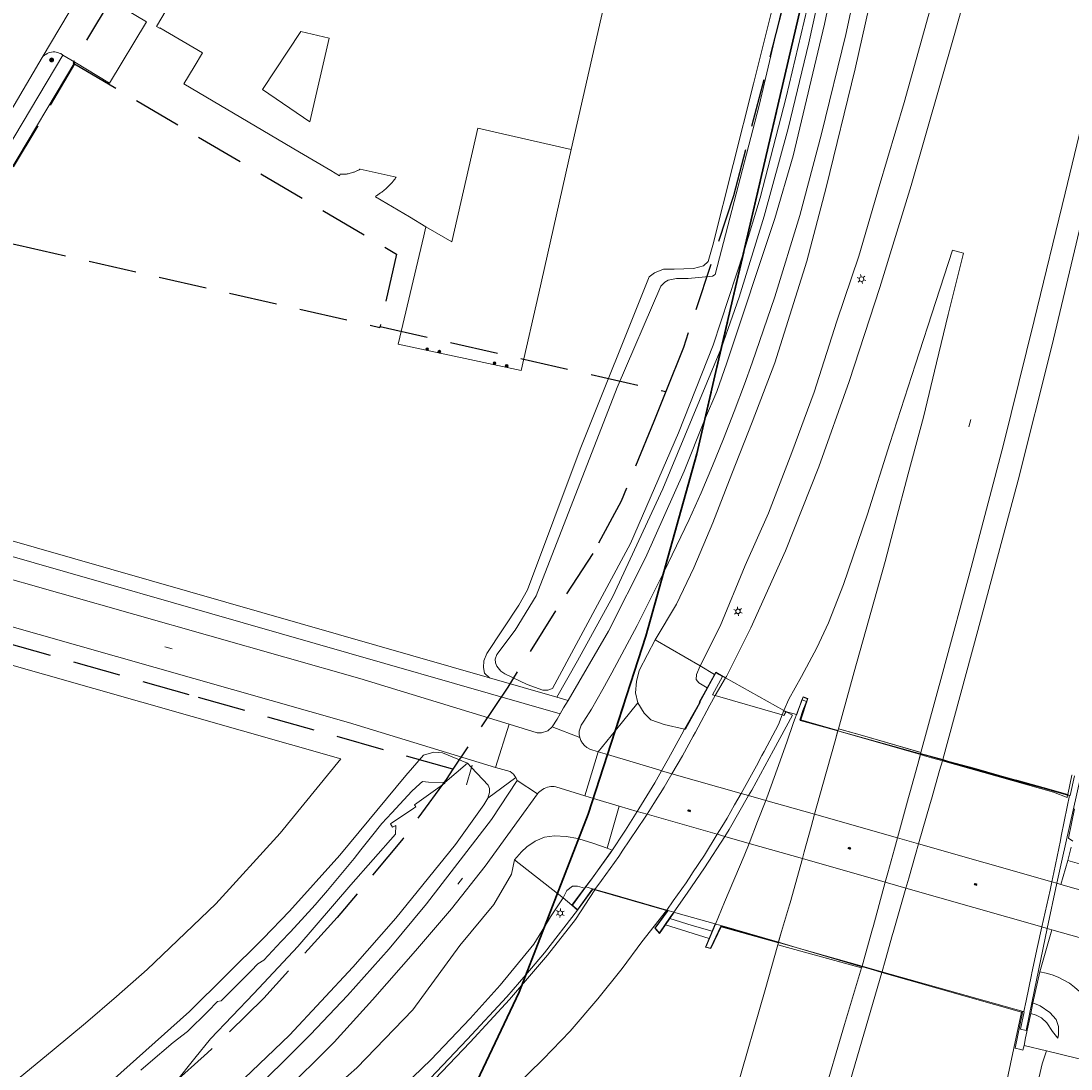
# Model space of a CAD drawing. Header units: metres. Extents: x 89872 to 94585, y 463299 to 469000.
# Tile 76 of 256: x 91038 to 91176, y 464907 to 465045. Entities that reach past the tile are written whole.
import ezdxf
from ezdxf.enums import TextEntityAlignment as Align

# ---------------------------------------------------------------- set-up
doc = ezdxf.new("R2010")
doc.units = ezdxf.units.M
doc.linetypes.add('HIDDEN', pattern=[9.525, 6.35, -3.175])
doc.layers.get('0').update_dxf_attribs({"linetype": 'CONTINUOUS'})
for name, color, linetype, lineweight in [('B-WE-GR-BEPLANTING_CULTUUR-G', 251, 'CONTINUOUS', 13), ('B-WE-GR-BOOM-S', 251, 'CONTINUOUS', 13), ('B-WE-IE-TERREINAFSCHEIDING-G', 251, 'CONTINUOUS', 13), ('B-WE-IE-TERREINAFSCHEIDING_KUNSTMATIG_HEKWERK-G', 251, 'CONTINUOUS', 13), ('B-WE-KL-ET_LS_OV_LICHTMAST-S', 251, 'CONTINUOUS', 13), ('B-WE-KW-KUNSTWERK-GV', 251, 'CONTINUOUS', 13), ('B-WE-OG-TOPOGRAFIE_BEBOUWING-GV', 251, 'CONTINUOUS', 13), ('B-WE-OG-TOPOGRAFIE_STRAATNAAM-T18', 251, 'CONTINUOUS', 13), ('B-WE-OG-TOPOGRAFIE_WATER-GV', 251, 'CONTINUOUS', 13), ('B-WE-VH-VERHARDING-GV', 251, 'CONTINUOUS', 13), ('B_OVERBOUWLIJN_LIJN_1', 251, 'CONTINUOUS', 13), ('G04', 7, 'gemeentegr', 35), ('Percelen', 10, 'HIDDEN', 25), ('Q_PILAAR', 251, 'CONTINUOUS', 13), ('Q_PILAAR_0', 251, 'CONTINUOUS', 13), ('S_GBKN_SYMBOOL_GV_GROOT_1', 251, 'CONTINUOUS', 13)]:
    doc.layers.add(name, color=color, linetype=linetype, lineweight=lineweight)
doc.styles.get("Standard").update_dxf_attribs({"font": 'isocp.shx'})
doc.linetypes.add('gemeentegr', pattern='A,1,-2.25,[1,RTW.shx,S=1.25,R=0,X=0,Y=0],-2.25', length=5.5)

# ---------------------------------------------------------------- blocks, each defined once
blk = doc.blocks.new('Q_BOOM')
for radius in [0.27, 0.18, 0.09]:
    blk.add_circle((0, 0), radius)
blk = doc.blocks.new('BOOM-970')
at = {"layer": 'Q_PILAAR'}
for radius in [0.18, 0.09]:
    blk.add_circle((0, 0), radius, dxfattribs=at)
blk = doc.blocks.new('Q_PILAAR')
at = {"layer": 'Q_PILAAR'}
for p, q in [((0.05, 0.31), (0.12, 0.24)), ((0.12, 0.12), (0.05, 0.05)), ((0.31, 0.31), (0.24, 0.24)), ((0.24, 0.12), (0.31, 0.05))]:
    blk.add_line(p, q, dxfattribs=at)
blk.add_blockref('BOOM-970', (0.18, 0.18))
blk = doc.blocks.new('Q_LICHTMAST')
for points in [[(-0.26, 0.15), (-0.52, 0.3)], [(0, 0.3), (0, 0.6)], [(0.26, 0.15), (0.52, 0.3)], [(-0.26, -0.15), (-0.52, -0.3)], [(0, -0.3), (0, -0.6)], [(0.26, -0.15), (0.52, -0.3)]]:
    blk.add_lwpolyline(points)
blk.add_circle((0, 0), 0.3)
blk = doc.blocks.new('S_GBKN_SYMBOOL_GV_GROOT')
for points in [[(-0.1875, 0.03125), (-0.09375, 0.09375)], [(-0.1875, -0.0625), (0.0625, 0.09375)], [(-0.1875, 0.09375), (0.125, -0.09375)], [(-0.1875, 0), (-0.03125, -0.09375)], [(-0.125, -0.09375), (0.1875, 0.09375)], [(-0.0625, 0.09375), (0.1875, -0.0625)], [(0.03125, -0.09375), (0.1875, 0)], [(0.09375, 0.09375), (0.1875, 0.03125)]]:
    blk.add_lwpolyline(points)

msp = doc.modelspace()

# ---------------------------------------------------------------- linework, layer by layer
at = {"layer": 'B-WE-GR-BEPLANTING_CULTUUR-G'}
for p, q in [((91119.22, 464955.05), (91116.25, 464951.38)), ((91116.25, 464951.38), (91113.99, 464948.59)), ((91096.69, 464947.07), (91093.73, 464944.51)), ((91115.16, 464935.82), (91116.74, 464941.38)), ((91176.01, 464934.22), (91175.11, 464931.05)), ((91173.91, 464925.04), (91172.34, 464919.5))]:
    msp.add_line(p, q, dxfattribs=at)
msp.add_lwpolyline([(91121.48, 464963.36), (91124.3, 464968.11), (91126.61, 464972.91), (91129.11, 464978.83), (91131.63, 464985.3), (91134.31, 464992.14), (91137.3, 464999.98), (91141.53, 465013.44), (91144.1, 465023.16), (91147.91, 465038.85), (91151.15, 465053.22), (91154.56, 465068.18), (91158.12, 465081.27), (91162.91, 465098.06), (91166.79, 465110.34), (91170.13, 465120.44), (91171.94, 465125.53)], dxfattribs=at)
at = {"layer": 'B-WE-IE-TERREINAFSCHEIDING-G'}
for p, q in [((91121.48, 464963.36), (91127.45, 464959.92)), ((91129.33, 464958.78), (91128.37, 464957.02)), ((91171.41, 464915.38), (91172.34, 464919.5)), ((91171.12, 464914), (91171.41, 464915.38)), ((91180.32, 464907.29), (91173.19, 464909.03))]:
    msp.add_line(p, q, dxfattribs=at)
for points in [[(91119.22, 464955.05), (91118.91, 464956.36), (91119.03, 464957.89), (91119.4, 464959.33), (91120.48, 464961.45), (91121.48, 464963.36)], [(91128.37, 464957.02), (91127.27, 464957.67), (91126.93, 464958.12), (91126.96, 464958.79), (91127.45, 464959.92)], [(91128.37, 464957.02), (91127.33, 464955.14), (91127.39, 464955.13)], [(91125.39, 464951.58), (91122.69, 464952.18), (91120.93, 464952.78), (91120.07, 464953.68), (91119.22, 464955.05)], [(91127.39, 464955.13), (91127.44, 464955.11), (91125.49, 464951.55), (91125.39, 464951.58)], [(91176.7, 464936.78), (91176.11, 464937.17), (91176.91, 464941.05)], [(91102.91, 464934.29), (91103.83, 464935.37), (91104.54, 464936), (91105.64, 464936.75), (91106.9, 464937.3), (91108.22, 464937.46), (91109.76, 464937.4), (91111.3, 464937.12), (91111.4, 464937.08)], [(91111.4, 464937.08), (91113.28, 464936.48), (91115.16, 464935.82)], [(91115.16, 464935.82), (91115.83, 464935.58), (91113.2, 464931.92)], [(91112.15, 464930.54), (91111.25, 464930.8), (91110.57, 464930.82), (91109.81, 464930.25), (91109.34, 464929.26)], [(91124.03, 464927.37), (91124.23, 464927.31), (91129.42, 464925.82)], [(91172.34, 464919.5), (91173.16, 464919.33), (91173.97, 464919.09), (91174.76, 464918.78), (91175.52, 464918.41), (91176.24, 464917.97), (91176.92, 464917.47), (91177.55, 464916.91), (91178.14, 464916.3), (91178.67, 464915.64), (91179.14, 464914.94), (91179.55, 464914.2), (91179.9, 464913.43), (91180.16, 464912.64), (91180.37, 464911.82), (91180.5, 464910.98), (91180.56, 464910.14), (91180.57, 464909)], [(91171.41, 464915.38), (91172.36, 464914.99), (91173.64, 464914.13), (91174.48, 464913.2), (91174.79, 464912.26), (91174.81, 464911.15), (91174.72, 464910.73), (91174.02, 464911.62), (91173.27, 464912.75), (91172.56, 464913.39), (91171.85, 464913.75), (91171.12, 464914)], [(91170.27, 464909.74), (91170.42, 464910.77), (91171.12, 464914)]]:
    msp.add_lwpolyline(points, dxfattribs=at)
at = {"layer": 'B-WE-IE-TERREINAFSCHEIDING_KUNSTMATIG_HEKWERK-G'}
for p, q in [((91097.25, 464946.48), (91096.57, 464944.19)), ((91097.19, 464946.55), (91097.34, 464946.8)), ((91097.34, 464946.8), (91097.25, 464946.48))]:
    msp.add_line(p, q, dxfattribs=at)
at = {"layer": 'B-WE-KW-KUNSTWERK-GV'}
for p, q in [((91138.26, 464953.44), (91129.45, 464956.01)), ((91140.7, 464952.79), (91141.43, 464954.99)), ((91140.94, 464955.44), (91141.5, 464955.21)), ((91141.43, 464954.99), (91141.5, 464955.21)), ((91140.7, 464952.79), (91140.75, 464952.78)), ((91145.65, 464951.4), (91145.63, 464951.35)), ((91156.57, 464948.3), (91145.63, 464951.35)), ((91145.63, 464951.35), (91145.63, 464951.35)), ((91145.63, 464951.35), (91145.63, 464951.35)), ((91145.63, 464951.33), (91145.63, 464951.33)), ((91145.63, 464951.33), (91156.55, 464948.21)), ((91145.71, 464951.63), (91145.65, 464951.4)), ((91148.89, 464950.72), (91145.71, 464951.63)), ((91156.62, 464948.5), (91148.89, 464950.72)), ((91156.55, 464948.21), (91156.55, 464948.21)), ((91156.57, 464948.3), (91156.57, 464948.3)), ((91176, 464942.9), (91156.57, 464948.3)), ((91175.99, 464942.85), (91176, 464942.9)), ((91176, 464942.9), (91176.01, 464942.94)), ((91113.2, 464931.92), (91112.15, 464930.54)), ((91173.31, 464925.21), (91174.59, 464931.19)), ((91112.15, 464930.54), (91110.51, 464928.3)), ((91112.36, 464930.73), (91110.59, 464928.29)), ((91113.24, 464930.48), (91112.36, 464930.73)), ((91113.51, 464930.35), (91123, 464927.59)), ((91113.54, 464930.39), (91115.28, 464929.89)), ((91115.28, 464929.89), (91113.54, 464930.39)), ((91115.28, 464929.89), (91123.03, 464927.63)), ((91110.51, 464928.3), (91111.25, 464927.62)), ((91123.96, 464927.39), (91123.04, 464927.65)), ((91123.43, 464926.52), (91124.03, 464927.37)), ((91124.03, 464927.37), (91123.96, 464927.39)), ((91122.86, 464925.69), (91123.43, 464926.52)), ((91129.48, 464925.8), (91128.21, 464922.77)), ((91129.42, 464925.82), (91129.03, 464924.86)), ((91129.48, 464925.8), (91129.42, 464925.82)), ((91129.03, 464924.86), (91128.63, 464923.91)), ((91137.71, 464923.07), (91148.78, 464920)), ((91137.78, 464923.32), (91137.78, 464923.32)), ((91137.79, 464923.37), (91137.79, 464923.37)), ((91137.79, 464923.37), (91140.55, 464922.59)), ((91140.55, 464922.59), (91137.8, 464923.4)), ((91137.8, 464923.4), (91137.8, 464923.4)), ((91148.83, 464920.16), (91140.55, 464922.59)), ((91140.55, 464922.59), (91148.85, 464920.24)), ((91148.78, 464920), (91148.83, 464920.16)), ((91148.83, 464920.16), (91148.83, 464920.16)), ((91148.83, 464920.16), (91148.83, 464920.16)), ((91148.85, 464920.24), (91151.47, 464919.5)), ((91148.85, 464920.24), (91148.85, 464920.24)), ((91151.47, 464919.5), (91170.13, 464914.23))]:
    msp.add_line(p, q, dxfattribs=at)
for points in [[(91129.45, 464956.01), (91129.07, 464956.12), (91130.42, 464958.52), (91129.53, 464959.03), (91127.39, 464955.13)], [(91127.39, 464955.13), (91127, 464954.41), (91125.39, 464951.58)], [(91140.94, 464955.44), (91139.8, 464952.43), (91138.88, 464949.85), (91137.64, 464946.29), (91136.44, 464942.98), (91136.12, 464942.14)], [(91140.75, 464952.78), (91141.69, 464955.61), (91141.04, 464955.84), (91140.17, 464953.52)], [(91140.17, 464953.52), (91140.2, 464953.51), (91140.9, 464955.46), (91140.94, 464955.44)], [(91141.43, 464954.99), (91141.03, 464954.05), (91140.61, 464952.82), (91140.7, 464952.79)], [(91141.5, 464955.21), (91141.62, 464955.58), (91141.06, 464955.78), (91140.94, 464955.44)], [(91141.5, 464955.21), (91141.52, 464955.2), (91141.43, 464954.99)], [(91133.85, 464942.79), (91134.26, 464943.51), (91137.13, 464948.81), (91139.65, 464953.41), (91138.83, 464953.88)], [(91138.79, 464953.89), (91138.49, 464953.38), (91138.26, 464953.44)], [(91138.83, 464953.88), (91138.79, 464953.9), (91138.79, 464953.89)], [(91145.63, 464951.35), (91140.68, 464952.73), (91140.7, 464952.79)], [(91125.39, 464951.58), (91125.01, 464950.91), (91123.25, 464947.69), (91122.34, 464946.07)], [(91145.63, 464951.35), (91145.62, 464951.33), (91145.63, 464951.33)], [(91156.55, 464948.21), (91157.07, 464948.06), (91158.03, 464947.79), (91158.83, 464947.57), (91159.45, 464947.39)], [(91159.5, 464947.54), (91156.58, 464948.35), (91156.62, 464948.5)], [(91159.45, 464947.39), (91174.14, 464943.23), (91175.93, 464942.55), (91175.99, 464942.85)], [(91176.01, 464942.94), (91172.76, 464943.85), (91169.31, 464944.81), (91168.88, 464944.93), (91167.31, 464945.37), (91166.98, 464945.46), (91163.64, 464946.39), (91160.31, 464947.31), (91159.5, 464947.54)], [(91122.34, 464946.07), (91121.44, 464944.46), (91119.33, 464941.05), (91119.11, 464940.7)], [(91174.59, 464931.19), (91175.28, 464934.4), (91177.68, 464945.2)], [(91176.92, 464945.39), (91176.35, 464942.8), (91176, 464942.9)], [(91130.69, 464937.4), (91131.27, 464938.31), (91133.85, 464942.79)], [(91136.12, 464942.14), (91135.04, 464939.36), (91133.91, 464936.47)], [(91119.11, 464940.7), (91117.59, 464938.21), (91115.59, 464935.2), (91113.09, 464931.73), (91112.36, 464930.73)], [(91123.96, 464927.39), (91125.73, 464929.89), (91128.03, 464933.25), (91130.69, 464937.4)], [(91133.91, 464936.47), (91133.26, 464934.81), (91130.68, 464928.68), (91129.48, 464925.8)], [(91112.36, 464930.73), (91112.34, 464930.73), (91113.2, 464931.92)], [(91110.59, 464928.29), (91111.24, 464927.7), (91113.24, 464930.48)], [(91111.25, 464927.62), (91113.26, 464930.42), (91113.51, 464930.35)], [(91113.24, 464930.48), (91113.24, 464930.48), (91113.54, 464930.39)], [(91113.54, 464930.39), (91113.5, 464930.4), (91113.24, 464930.48)], [(91123.04, 464927.65), (91123.02, 464927.66), (91115.28, 464929.89)], [(91123, 464927.59), (91123.14, 464927.55), (91121.44, 464925.27), (91122.07, 464924.55), (91122.86, 464925.69)], [(91123.03, 464927.63), (91123.22, 464927.58), (91121.5, 464925.28), (91122.07, 464924.64), (91123.48, 464926.71), (91123.96, 464927.39)], [(91128.21, 464922.77), (91128.83, 464922.63), (91130.19, 464925.52), (91137.79, 464923.37)], [(91137.8, 464923.4), (91137.67, 464923.44), (91130.06, 464925.64), (91129.48, 464925.8)], [(91128.63, 464923.91), (91128.15, 464922.74), (91128.86, 464922.57), (91130.21, 464925.46), (91137.78, 464923.32)], [(91170.13, 464914.23), (91170.24, 464914.2), (91169.79, 464911.89), (91170.52, 464911.75), (91171.3, 464915.62), (91173.03, 464923.93), (91173.31, 464925.21)], [(91137.78, 464923.32), (91137.78, 464923.32), (91137.71, 464923.07)]]:
    msp.add_lwpolyline(points, dxfattribs=at)
at = {"layer": 'B-WE-OG-TOPOGRAFIE_BEBOUWING-GV'}
msp.add_line((91075.88, 465031.86), (91078.42, 465042.89), dxfattribs=at)
for points in [[(91055.6, 465044.46), (91056.01, 465044.22), (91056.07, 465044.29), (91061.67, 465040.98), (91060.58, 465039.13), (91059.24, 465036.86), (91070.62, 465030.14), (91074.5, 465027.86), (91078.64, 465025.41), (91079.79, 465024.73), (91079.88, 465024.89), (91079.85, 465024.91), (91079.92, 465024.91), (91079.96, 465024.91), (91080.06, 465024.91), (91080.15, 465024.91), (91080.29, 465024.91), (91080.43, 465024.92), (91080.57, 465024.93), (91080.71, 465024.95), (91080.8, 465024.96), (91080.93, 465024.99), (91081.07, 465025.01), (91081.21, 465025.05), (91081.38, 465025.09), (91081.52, 465025.13), (91081.65, 465025.18), (91081.74, 465025.21), (91081.82, 465025.25), (91081.91, 465025.28), (91081.99, 465025.32), (91082.08, 465025.36), (91082.16, 465025.4), (91082.2, 465025.42), (91082.29, 465025.46), (91082.37, 465025.51), (91082.49, 465025.58), (91082.54, 465025.61), (91087.28, 465024.53), (91087.25, 465024.48), (91087.21, 465024.43), (91087.17, 465024.38), (91087.14, 465024.33), (91087.1, 465024.28), (91087.06, 465024.23), (91087.02, 465024.18), (91086.98, 465024.13), (91086.95, 465024.08), (91086.91, 465024.04), (91086.87, 465023.99), (91086.83, 465023.94), (91086.79, 465023.89), (91086.75, 465023.84), (91086.7, 465023.8), (91086.66, 465023.75), (91086.62, 465023.7), (91086.58, 465023.66), (91086.54, 465023.61), (91086.49, 465023.57), (91086.45, 465023.52), (91086.41, 465023.48), (91086.37, 465023.43), (91086.32, 465023.39), (91086.28, 465023.34), (91086.23, 465023.3), (91086.19, 465023.25), (91086.14, 465023.21), (91086.1, 465023.17), (91086.05, 465023.13), (91086.01, 465023.08), (91085.96, 465023.04), (91085.91, 465023), (91085.87, 465022.96), (91085.72, 465022.84), (91085.68, 465022.8), (91085.38, 465022.57), (91085.23, 465022.45), (91085.03, 465022.31), (91084.87, 465022.21), (91084.66, 465022.07), (91084.62, 465022.09), (91084.53, 465021.94), (91089.05, 465019.27), (91091.22, 465017.99), (91094.64, 465015.98), (91098.05, 465031), (91102.86, 465029.91), (91110.42, 465028.2), (91118.89, 465065.55)], [(91059.3, 465050.75), (91055.6, 465044.46)], [(91078.42, 465042.89), (91074.69, 465043.78), (91069.62, 465036.11), (91075.88, 465031.86)], [(90996.45, 464915.75), (91027.54, 464897.34), (91042.07, 464909.27), (91046.25, 464912.7), (91050.34, 464916.21), (91054.38, 464919.8), (91063.47, 464928.49), (91071.94, 464937.82), (91079.96, 464947.64), (91008.02, 464968.15), (91005.92, 464964.61)]]:
    msp.add_lwpolyline(points, dxfattribs=at)
at = {"layer": 'B-WE-OG-TOPOGRAFIE_STRAATNAAM-T18'}
for p, q in [((91162.95, 464991.52), (91163.19, 464992.49)), ((91056.7, 464962.47), (91057.67, 464962.19)), ((91095.42, 464931.09), (91096.05, 464931.87))]:
    msp.add_line(p, q, dxfattribs=at)
at = {"layer": 'B-WE-OG-TOPOGRAFIE_WATER-GV'}
for p, q in [((91099.61, 464958.35), (91108.5, 464955.8)), ((91097.19, 464946.55), (91096.69, 464947.07)), ((91097.25, 464946.48), (91097.19, 464946.55))]:
    msp.add_line(p, q, dxfattribs=at)
for points in [[(91161.1, 465136.15), (91160, 465131.42), (91158.47, 465125.83), (91155.04, 465115.28), (91149.34, 465096.38), (91143.26, 465073.01), (91140.17, 465059.67), (91134.5, 465036.86)], [(91146.56, 465082.28), (91135.23, 465034.01), (91129.42, 465011.66), (91129.08, 465011.46), (91125.86, 465011.16), (91124.33, 465011.12), (91123.21, 465010.94), (91122.8, 465010.64), (91122.24, 465010.12), (91116.5, 464996.73), (91105.77, 464969.19), (91103.01, 464964.64), (91100.59, 464961.45), (91100.38, 464960.82), (91100.42, 464960.34), (91100.59, 464959.91), (91101.13, 464959.22), (91101.63, 464958.86), (91104.61, 464957.45), (91106.66, 464956.72), (91107.31, 464956.74), (91107.93, 464956.93), (91118.24, 464976.09), (91124.57, 464990.73), (91129.17, 465002.34), (91133.21, 465014.65), (91133.21, 465014.65)], [(91130.27, 465002.02), (91132.58, 465008.69), (91135.91, 465019.37), (91139.08, 465030.95), (91141.81, 465042.29), (91144.91, 465056.35), (91148.21, 465072.48)], [(91133.21, 465014.65), (91135.37, 465021.81), (91138.82, 465035.13), (91141.96, 465048.54)], [(91134.5, 465036.86), (91129.1, 465015.54), (91128.5, 465013.37), (91127.9, 465012.81), (91126.56, 465012.48), (91123.99, 465012.37), (91122.61, 465012.37), (91121.42, 465011.88), (91120.71, 465011.36), (91111.58, 464988.59), (91104.64, 464969.99), (91103.49, 464967.97), (91099.28, 464961.56), (91098.87, 464960.59), (91098.83, 464959.7), (91098.94, 464958.99), (91099.61, 464958.35)], [(91108.5, 464955.8), (91111.24, 464960.59), (91115.9, 464969.09), (91122.5, 464983.33), (91130.27, 465002.01), (91130.27, 465002.02)], [(91096.69, 464947.07), (91093.38, 464948.46), (91092.25, 464948.54), (91090.9, 464948.12), (91088.54, 464945.44), (91079.83, 464934.9), (91073.19, 464927.49), (91069.7, 464923.89), (91059.96, 464914.24), (91045.11, 464900.97), (91045.36, 464900.24)], [(91099.38, 464942.44), (91099.6, 464943.19), (91099.61, 464943.74), (91099.43, 464944.18), (91097.25, 464946.48)], [(91053.53, 464906.48), (91054.52, 464907.32), (91057.8, 464910.17), (91059.69, 464911.6), (91062.38, 464914.24), (91063.68, 464915.57), (91064.16, 464915.66), (91067.21, 464918.7), (91068.13, 464919.64), (91069.01, 464920.53), (91069.8, 464921.03), (91072.07, 464923.49), (91073.29, 464924.75), (91074.77, 464926.37), (91076.58, 464928.34), (91078.2, 464930.24), (91081.74, 464934.49), (91082.62, 464935.61), (91084.02, 464937.4), (91085.39, 464939.11), (91086.72, 464940.5), (91089.33, 464943.38), (91090.42, 464944.35), (91090.77, 464944.65), (91091.55, 464944.55), (91093.73, 464944.51)], [(91093.73, 464944.51), (91093.7, 464944.41), (91089.7, 464941.55), (91089.88, 464941.32), (91089.61, 464941.12), (91086.53, 464939.05), (91086.78, 464938.6), (91087.25, 464938.83), (91087.19, 464937.67), (91081.29, 464930.97), (91074.28, 464922.86), (91068.47, 464916.61), (91062.73, 464910.64), (91060.7, 464908.06)], [(91095.13, 464936.34), (91098.86, 464941.55), (91099.38, 464942.44)], [(90953.43, 464812.67), (90960.87, 464823.54), (90968.86, 464833.01), (90972.25, 464836.06), (90978.34, 464841.15), (90983.56, 464845.27), (90995.19, 464853.27), (91000, 464856.57), (91005.93, 464860.39), (91032.25, 464878.04), (91045.56, 464887.22), (91056.98, 464896.28), (91065.22, 464903.48), (91073.17, 464911.1), (91081.55, 464920.11), (91087.24, 464926.58), (91095.13, 464936.34)], [(91060.7, 464908.06), (91058.07, 464904.83), (91056.33, 464901.57), (91054.23, 464898.23), (91052.66, 464894.7), (91051.93, 464892.98), (91047.72, 464889.6), (91030.64, 464877.47), (91022.15, 464871.87), (91013.53, 464866.55), (91004.88, 464860.69), (90993.54, 464853.21), (90983.6, 464846.5), (90978.77, 464842.88), (90974.29, 464839.2), (90970.53, 464835.9), (90967.3, 464832.84), (90963.81, 464828.98), (90957.78, 464821.34), (90955.44, 464818.23), (90953.57, 464814.89), (90950.16, 464809.43)]]:
    msp.add_lwpolyline(points, dxfattribs=at)
at = {"layer": 'B-WE-VH-VERHARDING-GV'}
for p, q in [((91047.08, 465051.41), (91040.51, 465040.36)), ((91034.44, 465025.93), (91043.23, 465040.68)), ((91044.83, 465039.75), (91043.23, 465040.68)), ((91040.51, 465040.36), (91033.4, 465028.41)), ((91044.83, 465039.75), (91036.04, 465025.02)), ((91011.49, 464983.63), (91099.61, 464958.35)), ((91108.95, 464953.59), (91010.44, 464981.85)), ((91129.33, 464958.78), (91127.45, 464959.92)), ((91147.81, 464959.14), (91145.71, 464951.63)), ((91130.81, 464958.34), (91129.45, 464956.01)), ((91138.49, 464954.03), (91130.81, 464958.34)), ((91108.5, 464955.8), (91109.99, 464955.37)), ((91138.26, 464953.44), (91138.49, 464954.03)), ((91138.83, 464953.88), (91138.79, 464953.89)), ((91100.42, 464946.49), (91102.23, 464952.25)), ((91107.88, 464951.86), (91111.53, 464950.46)), ((91145.63, 464951.33), (91145.27, 464950.04)), ((91145.71, 464951.63), (91145.63, 464951.35)), ((91145.71, 464951.63), (91145.63, 464951.35)), ((91145.63, 464951.35), (91145.63, 464951.33)), ((91145.63, 464951.35), (91145.63, 464951.33)), ((91145.88, 464951.58), (91145.71, 464951.63)), ((91148.89, 464950.72), (91145.88, 464951.58)), ((91112.2, 464942.77), (91113.99, 464948.59)), ((91113.99, 464948.59), (91115.22, 464948.21)), ((91156.19, 464946.93), (91156.55, 464948.21)), ((91156.55, 464948.21), (91156.57, 464948.3)), ((91156.55, 464948.21), (91156.57, 464948.3)), ((91156.57, 464948.3), (91156.62, 464948.5)), ((91156.57, 464948.3), (91156.62, 464948.5)), ((91103.07, 464945.19), (91099.38, 464942.44)), ((91103.28, 464944.77), (91103.07, 464945.19)), ((91122.34, 464946.07), (91123.71, 464945.67)), ((91123.71, 464945.67), (91132.85, 464943.07)), ((91105.95, 464943.01), (91103.28, 464944.77)), ((91113.35, 464942.42), (91112.2, 464942.77)), ((91116.74, 464941.38), (91113.35, 464942.42)), ((91132.85, 464943.07), (91133.85, 464942.79)), ((91133.85, 464942.79), (91136.12, 464942.14)), ((91119.11, 464940.7), (91116.74, 464941.38)), ((91136.12, 464942.14), (91142.57, 464940.31)), ((91157.83, 464941.74), (91156.31, 464936.4)), ((91120.43, 464940.33), (91119.11, 464940.7)), ((91129.71, 464937.67), (91120.43, 464940.33)), ((91142.57, 464940.31), (91153.52, 464937.19)), ((91130.69, 464937.4), (91129.71, 464937.67)), ((91133.91, 464936.47), (91130.69, 464937.4)), ((91153.52, 464937.19), (91156.31, 464936.4)), ((91140.95, 464934.46), (91133.91, 464936.47)), ((91156.31, 464936.4), (91173.92, 464931.39)), ((91176.01, 464934.22), (91176.46, 464935.97)), ((91102.91, 464934.29), (91108.59, 464929.85)), ((91151.9, 464931.33), (91140.95, 464934.46)), ((91154.63, 464930.55), (91151.9, 464931.33)), ((91173.92, 464931.39), (91174.59, 464931.19)), ((91174.59, 464931.19), (91175.11, 464931.05)), ((91108.59, 464929.85), (91109.34, 464929.26)), ((91113.54, 464930.39), (91113.51, 464930.35)), ((91113.54, 464930.39), (91113.54, 464930.39)), ((91172.59, 464925.42), (91154.63, 464930.55)), ((91109.34, 464929.26), (91110.51, 464928.3)), ((91123, 464927.59), (91123.03, 464927.63)), ((91123.03, 464927.63), (91123.04, 464927.65)), ((91128.63, 464923.91), (91122.86, 464925.69)), ((91138.2, 464924.83), (91137.8, 464923.4)), ((91173.31, 464925.21), (91172.59, 464925.42)), ((91173.91, 464925.04), (91173.31, 464925.21)), ((91137.78, 464923.32), (91137.71, 464923.07)), ((91137.78, 464923.32), (91137.71, 464923.07)), ((91137.79, 464923.37), (91137.78, 464923.32)), ((91137.79, 464923.37), (91137.78, 464923.32)), ((91137.8, 464923.4), (91137.79, 464923.37)), ((91137.8, 464923.4), (91137.79, 464923.37)), ((91148.85, 464920.24), (91149.25, 464921.69)), ((91148.78, 464920), (91148.83, 464920.16)), ((91148.78, 464920), (91148.83, 464920.16)), ((91148.83, 464920.16), (91148.85, 464920.24)), ((91148.83, 464920.16), (91148.85, 464920.24)), ((91151.47, 464919.5), (91151.44, 464919.41)), ((91151.44, 464919.41), (91169.91, 464914.17)), ((91169.91, 464914.17), (91170.13, 464914.23)), ((91170.27, 464909.74), (91173.19, 464909.03))]:
    msp.add_line(p, q, dxfattribs=at)
for points in [[(91183.35, 465124.41), (91182.29, 465120.34), (91180.52, 465114.53), (91178.56, 465107.49), (91175.54, 465096.67), (91171.65, 465082.05), (91166.01, 465061.29), (91161.1, 465043.59), (91155.31, 465023.43), (91151.2, 465009.97), (91147.14, 464997.52), (91143.13, 464986.23), (91138.72, 464975.12), (91134.15, 464964.98), (91130.93, 464958.55), (91130.81, 464958.34)], [(91127.45, 464959.92), (91130.09, 464965.2), (91133.38, 464973.19), (91136.46, 464980.1), (91139.55, 464988.13), (91142.52, 464996.12), (91145.5, 465005.51), (91148.42, 465014.08), (91151.09, 465023.3), (91154.41, 465034.39), (91157.57, 465045.76), (91161.13, 465058.5), (91164.52, 465072.12), (91168.32, 465085.74), (91172.09, 465099.13), (91174.81, 465109.39), (91177.18, 465117.7), (91179.11, 465121.02), (91180.38, 465123.21)], [(91128.03, 464992.43), (91129.63, 464996.2), (91130.98, 465000), (91137.3, 465019.07), (91139.72, 465027.35), (91143.87, 465044.78), (91148.43, 465066.42), (91150.84, 465076.81), (91153.58, 465087.5), (91156.66, 465098.06)], [(91159.04, 465095.87), (91156, 465085.16), (91153, 465072.83), (91146.7, 465043.38), (91143.48, 465030.26), (91140.6, 465019.48), (91137.33, 465008.72), (91134.3, 465000), (91133.3, 464997.15), (91131.96, 464993.54), (91130.55, 464989.94), (91129.08, 464986.37), (91127.56, 464982.82), (91125.98, 464979.3), (91124.34, 464975.8), (91122.65, 464972.33)], [(91156.62, 464948.5), (91159.49, 464959.09), (91163.24, 464972.93), (91167.53, 464989.18), (91171.57, 465005.57), (91175.66, 465022.44), (91179.67, 465039.05), (91183.44, 465056.03), (91184.36, 465060.15)], [(91187.51, 465059.55), (91187.33, 465058.73), (91182.46, 465037.84), (91177.97, 465019.23), (91173.9, 465002.18), (91169.48, 464984.46), (91164.15, 464964.59), (91159.5, 464947.54)], [(91049.61, 465047.84), (91054.28, 465045.08), (91049.42, 465036.95), (91044.83, 465039.75)], [(91043.23, 465040.68), (91042.96, 465040.86), (91042.77, 465040.94), (91042.57, 465041.01), (91042.37, 465041.05), (91042.16, 465041.08), (91041.96, 465041.08), (91041.75, 465041.06), (91041.54, 465041.02), (91041.35, 465040.95), (91041.15, 465040.87), (91040.97, 465040.77), (91040.8, 465040.65), (91040.65, 465040.51), (91040.51, 465040.36)], [(91138.49, 464954.03), (91139.18, 464955.52), (91140.85, 464958.55), (91142.87, 464962.33), (91144.4, 464965.63), (91146.38, 464970.7), (91149.57, 464979.99), (91152.51, 464989.33), (91155.92, 464999.83), (91158.6, 465008.08), (91160.77, 465014.87), (91162.24, 465014.47), (91160.21, 465006.38), (91158.67, 465000.01), (91156.97, 464992.79), (91154.94, 464985.31), (91153.21, 464978.81), (91151.87, 464973.75), (91149.67, 464965.89), (91147.81, 464959.14)], [(91109.99, 464955.37), (91115.32, 464964.54), (91120.21, 464974.2), (91125.35, 464985.68), (91128.03, 464992.43), (91128.03, 464992.43)], [(91009.64, 464980.49), (91009.88, 464980.18), (91010.13, 464979.89), (91010.4, 464979.61), (91010.69, 464979.34), (91010.99, 464979.09), (91011.31, 464978.87), (91011.64, 464978.66), (91011.98, 464978.46), (91012.33, 464978.29), (91012.69, 464978.14), (91013.05, 464978.01), (91082.49, 464958.27), (91102.23, 464952.25)], [(91100.42, 464946.49), (91080.98, 464952.45), (91014.53, 464971.33), (91005.48, 464973.82)], [(91122.65, 464972.33), (91122.65, 464972.33), (91119.11, 464965.28), (91115.79, 464959.03), (91114.58, 464956.84), (91113.07, 464954.21), (91112.07, 464952.62), (91111.74, 464952.09), (91111.57, 464951.71), (91111.48, 464951.3), (91111.46, 464950.88), (91111.53, 464950.46)], [(91130.81, 464958.34), (91130.58, 464958.47), (91130.48, 464958.53), (91129.51, 464959.1), (91129.33, 464958.78)], [(91109.99, 464955.37), (91109.41, 464954.38), (91108.95, 464953.59)], [(91129.45, 464956.01), (91128.71, 464954.75), (91127.17, 464951.83), (91126.82, 464951.19), (91126.51, 464950.64), (91125.1, 464948.06), (91123.71, 464945.67)], [(91107.88, 464951.86), (91108.54, 464952.88), (91108.95, 464953.59)], [(91132.85, 464943.07), (91134.88, 464946.71), (91135.6, 464948.07), (91135.9, 464948.63), (91137.78, 464952.17), (91138.26, 464953.44)], [(91138.79, 464953.89), (91138.7, 464953.91), (91138.49, 464954.03)], [(91140.17, 464953.52), (91139.01, 464953.83), (91138.83, 464953.88)], [(91102.23, 464952.25), (91105.9, 464951.1), (91106.5, 464951.07), (91107.3, 464951.36), (91107.88, 464951.86)], [(91145.65, 464951.4), (91141.48, 464952.56), (91140.75, 464952.78)], [(91145.63, 464951.33), (91145.55, 464951.07), (91145.27, 464950.04)], [(91156.62, 464948.5), (91156.35, 464948.58), (91148.89, 464950.72)], [(91111.53, 464950.46), (91111.67, 464950.07), (91111.88, 464949.7), (91112.16, 464949.39), (91112.49, 464949.13), (91112.86, 464948.94), (91113.99, 464948.59)], [(91145.27, 464950.04), (91144.22, 464946.26), (91144.06, 464945.67), (91142.57, 464940.31)], [(91115.22, 464948.21), (91121.98, 464946.17), (91122.34, 464946.07)], [(91156.19, 464946.93), (91156.48, 464947.98), (91156.55, 464948.21)], [(91103.07, 464945.19), (91102.98, 464945.36), (91102.78, 464945.62), (91102.33, 464945.96), (91100.42, 464946.49)], [(91153.52, 464937.19), (91154.99, 464942.55), (91155.15, 464943.15), (91156.19, 464946.93)], [(91159.45, 464947.39), (91159.08, 464946.11), (91158, 464942.33), (91157.83, 464941.74)], [(91175.99, 464942.85), (91172.74, 464943.75), (91169.29, 464944.71), (91168.86, 464944.83), (91167.28, 464945.27), (91166.95, 464945.36), (91163.62, 464946.29), (91160.28, 464947.22), (91159.47, 464947.45), (91159.45, 464947.39)], [(91123.71, 464945.67), (91123.05, 464944.53), (91122.67, 464943.88), (91121.31, 464941.72), (91120.43, 464940.33)], [(91176.58, 464945.48), (91176.54, 464945.49), (91176.01, 464942.94)], [(91091.28, 464928.5), (91099.89, 464939.64), (91103.28, 464944.77)], [(91112.2, 464942.77), (91108.39, 464943.93), (91108.17, 464943.97), (91107.94, 464943.98), (91107.71, 464943.97), (91107.48, 464943.93), (91107.26, 464943.88), (91107.04, 464943.81), (91106.83, 464943.72), (91106.63, 464943.61), (91106.44, 464943.48), (91106.26, 464943.34), (91106.1, 464943.18), (91105.95, 464943.01)], [(91105.95, 464943.01), (91103.55, 464939.67), (91099.04, 464933.45), (91094.61, 464927.81), (91089.82, 464922.25), (91084.16, 464915.8), (91079.09, 464910.2), (91072.07, 464903.23)], [(91129.71, 464937.67), (91130.31, 464938.65), (91131.03, 464939.82), (91132, 464941.56), (91132.85, 464943.07)], [(91173.92, 464931.39), (91174.19, 464932.6), (91175.04, 464936.84), (91175.16, 464937.44), (91175.94, 464941.31), (91176.23, 464942.78), (91175.99, 464942.85)], [(91120.43, 464940.33), (91120.2, 464939.95), (91117.16, 464935.44), (91117, 464935.2)], [(91142.57, 464940.31), (91142.11, 464938.64), (91141.2, 464935.36), (91140.95, 464934.46)], [(91123.04, 464927.65), (91123.9, 464928.89), (91125.58, 464931.27), (91126.29, 464932.34), (91126.45, 464932.58), (91128.02, 464934.92), (91129.71, 464937.67)], [(91151.9, 464931.33), (91152.25, 464932.58), (91153.11, 464935.73), (91153.52, 464937.19)], [(91156.31, 464936.4), (91155.9, 464935), (91155.01, 464931.89), (91154.63, 464930.55)], [(91076.58, 464901.96), (91082.08, 464906.78), (91089.48, 464914.47), (91095.68, 464922.96), (91100.17, 464928.39), (91102.5, 464932.38), (91102.91, 464934.29)], [(91117, 464935.2), (91116.68, 464934.74), (91114.39, 464931.58), (91113.54, 464930.39)], [(91140.95, 464934.46), (91139.33, 464928.63), (91139.26, 464928.36), (91138.2, 464924.83)], [(91251.47, 464913.78), (91252.01, 464916.03), (91200.4, 464927.25), (91176.01, 464934.22)], [(91149.25, 464921.69), (91150.21, 464925.18), (91150.29, 464925.45), (91151.9, 464931.33)], [(91172.59, 464925.42), (91173.02, 464927.36), (91173.68, 464930.3), (91173.92, 464931.39)], [(91103.85, 464917.69), (91107.28, 464921.69), (91110.96, 464926.39), (91113.51, 464930.35)], [(91154.63, 464930.55), (91152.95, 464924.68), (91152.87, 464924.41), (91151.88, 464920.94), (91151.48, 464919.55), (91151.47, 464919.5)], [(91175.11, 464931.05), (91183.52, 464928.66), (91185.45, 464928.16), (91251.47, 464913.78)], [(91056.76, 464893.34), (91059.04, 464895.21), (91062.88, 464898.49), (91066.87, 464902.18), (91075.96, 464911.2), (91080.85, 464916.35), (91086.36, 464922.54), (91091.28, 464928.5)], [(91106.88, 464925.46), (91107.69, 464926.76), (91109.34, 464929.26)], [(91095.15, 464896.65), (91099.34, 464900.69), (91102.81, 464904.15), (91106.72, 464907.94), (91110.27, 464911.65), (91113.91, 464915.93), (91117.15, 464919.93), (91119.75, 464923.46), (91123, 464927.59)], [(91111.25, 464927.62), (91106.89, 464922.01), (91104.41, 464919.11)], [(91123.43, 464926.52), (91126.39, 464925.62), (91129.03, 464924.86)], [(91083.64, 464899.92), (91091.84, 464907.85), (91097.05, 464913.31), (91101.01, 464917.73), (91105.45, 464923.16), (91106.88, 464925.46)], [(91138.2, 464924.83), (91137.86, 464923.63), (91137.8, 464923.4)], [(91170.13, 464914.23), (91170.23, 464914.25), (91170.52, 464915.65), (91171.23, 464919.09), (91171.29, 464919.36), (91172.01, 464922.84), (91172.59, 464925.42)], [(91217.96, 464914.85), (91183.66, 464922.31), (91173.91, 464925.04)], [(91137.71, 464923.07), (91136.02, 464917.11), (91132.22, 464903.79), (91128.15, 464890.5), (91127.13, 464887.39)], [(91137.71, 464923.07), (91148.3, 464920.14), (91148.78, 464920)], [(91148.85, 464920.24), (91148.93, 464920.53), (91149.25, 464921.69)], [(91137.93, 464884.27), (91140.99, 464893.96), (91143.58, 464902.5), (91146.52, 464912.53), (91148.78, 464920)], [(91148.83, 464920.16), (91148.92, 464920.13), (91149.99, 464919.83), (91150.74, 464919.61), (91151.44, 464919.41)], [(91104.41, 464919.11), (91101.9, 464916.18), (91096.68, 464910.55), (91090.19, 464903.73), (91085.71, 464899.37)], [(91151.44, 464919.41), (91146.68, 464903.1), (91140.67, 464883.49)], [(91086.27, 464899.22), (91090.55, 464903.38), (91097.05, 464910.21), (91102.27, 464915.84), (91103.85, 464917.69)], [(91163.69, 464876.84), (91164.32, 464882.25), (91165.09, 464887.88), (91165.86, 464893.04), (91166.69, 464898.34), (91167.72, 464903.79), (91168.87, 464909.41), (91169.91, 464914.17)], [(91169.91, 464914.17), (91170.05, 464914.13), (91169.08, 464909.41), (91169.8, 464909.22), (91170.07, 464909.15), (91170.27, 464909.74)], [(91173.19, 464909.03), (91172.62, 464907.33), (91171.56, 464902.75), (91170.08, 464896.02), (91169.05, 464889.33), (91168.27, 464883.53), (91167.5, 464875.84)]]:
    msp.add_lwpolyline(points, dxfattribs=at)
at = {"layer": 'B_OVERBOUWLIJN_LIJN_1'}
msp.add_lwpolyline([(91110.42, 465028.2), (91106.11, 465009.21), (91103.79, 464998.97), (91087.56, 465002.45), (91090.93, 465016.77), (91091.22, 465017.99)], dxfattribs=at)
at = {"layer": 'G04', "flags": 128}
msp.add_lwpolyline([(90762.73, 464180.92), (90765.08, 464184.57), (90771, 464193.76), (90771.42, 464193.23), (90806.86, 464250), (90806.89, 464250.06), (90799.19, 464267.98), (90793.57, 464280.07), (90804.61, 464284.92), (90803.81, 464286.83), (90821.67, 464318.03), (90833.48, 464340.07), (90842.17, 464363.91), (90849.47, 464388.53), (90850.9, 464396.71), (90858.13, 464437.99), (90858.63, 464440.87), (90862.59, 464497.94), (90862.85, 464500), (90866.13, 464525.28), (90871.26, 464551.16), (90878.53, 464576.98), (90885.23, 464600.77), (90894.69, 464624.16), (90916.23, 464670.78), (90923.29, 464685), (90927.38, 464693.22), (90938.43, 464709.97), (90941.09, 464714), (90957.05, 464733.72), (90970.68, 464750), (90973.35, 464753.19), (90989.85, 464772.53), (91000, 464782.71), (91044.92, 464827.73), (91063.03, 464849.21), (91079.63, 464871.08), (91092.42, 464893.28), (91103.51, 464916.81), (91112.66, 464940.33), (91120.29, 464963.85), (91127, 464987.97), (91129.8, 465000), (91144.01, 465061.06), (91152.55, 465098.5), (91157.84, 465121.7), (91161.11, 465136.01), (91167.76, 465165.19), (91172.72, 465186.93), (91274.16, 465169.82), (91278.87, 465168.92), (91306.94, 465164.19), (91332.25, 465159.92), (91370.23, 465153.71), (91500, 465131.82), (91556.5, 465122.29), (91557.9, 465122.05), (91558.32, 465121.98), (91922.03, 465060.62), (92000, 465047.63), (92028.58, 465042.86), (92029.05, 465042.78), (92039.59, 465041.01), (92042.01, 465042.88), (92058.73, 465054.97), (92061.16, 465057.23), (92072.52, 465074.55), (92088.57, 465098.55), (92080.98, 465168.59), (92072.15, 465250), (92067.81, 465290.11), (92105.28, 465350.83), (92113.42, 465364.09), (92113.85, 465364.8), (92156.87, 465434.93), (92207.5, 465500), (92230.87, 465530.04), (92308.96, 465565.35), (92325.02, 465572.62), (92358.36, 465534.34), (92375.52, 465545.73), (92376.91, 465547.36), (92384.66, 465556.46), (92397.29, 465571.45), (92416.04, 465593.91), (92432.88, 465613.69), (92464.88, 465651.21), (92497.86, 465688.87), (92500, 465691.18), (92505.83, 465697.44), (92511.57, 465704.12), (92521.66, 465716.37), (92529.98, 465726.8), (92537.61, 465736.36), (92548.59, 465750), (92552.63, 465755.02), (92556.4, 465759.68), (92562.83, 465767.63), (92569.99, 465776.31), (92574, 465780.59), (92577.23, 465784.05), (92588.96, 465795.43), (92608.34, 465813.96), (92622.93, 465827.43), (92631.95, 465835.5), (92640.36, 465842.9), (92646.72, 465848.4), (92649.67, 465851.09), (92655.38, 465856.57), (92659.68, 465860.77), (92669.91, 465871.24), (92675.75, 465876.86), (92679.79, 465880.73), (92688.17, 465888.52), (92695.01, 465895.69), (92697.26, 465898.27), (92704.74, 465907.62), (92710.44, 465915.75), (92715.48, 465923.91), (92725.57, 465940.5), (92746.29, 465971.18), (92753.8, 465982.22), (92759.43, 465990.23), (92765.7, 465998.94), (92766.58, 466000), (92769.21, 466003.16), (92773.77, 466008.49), (92780.83, 466016.17), (92794.83, 466030.97), (92802.6, 466039.51), (92809.88, 466047.53), (92816.37, 466054.82), (92821.82, 466061.33), (92828.63, 466069.34), (92835.93, 466079.06), (92842.64, 466088.4), (92855.4, 466105.33), (92855.71, 466105.42), (92856.2, 466105.49), (92856.59, 466105.48), (92857, 466105.46), (92857.27, 466105.4), (92857.62, 466105.29), (92857.92, 466105.17), (92858.19, 466105.04), (92858.49, 466104.84), (92859.04, 466104.43), (92861.97, 466101.77), (92865.72, 466098.37), (92920.24, 466048.9), (92924.01, 466045.52), (92930.57, 466039.62), (92998.61, 466101.65), (93000, 466102.89), (93005.84, 466108.13), (93030.87, 466090.03), (93065.85, 466064.82), (93102.63, 466038.11), (93109.36, 466033.25), (93110.1, 466034.21), (93158.6, 466000), (93306.23, 465895.87), (93359.76, 465857.43), (93435.05, 465802.05), (93442.08, 465801.87), (93443.29, 465801.84), (93453.92, 465801.63), (93457.86, 465939.66), (93469.43, 465939.2), (93472.19, 465939.09), (93475.38, 465938.96), (93481.54, 465938.72), (93483.27, 465938.65), (93484.14, 465938.62), (93485.57, 465938.1), (93486.41, 465937.57), (93494.85, 465922.09), (93500, 465912.4), (93504.14, 465904.63), (93508.62, 465897.95), (93513.13, 465894.34), (93520.95, 465889.78), (93530.99, 465883.82), (93532.52, 465882.68), (93535.59, 465878.57), (93538.2, 465872.98), (93542.8, 465865.59), (93545.32, 465862.19), (93550.73, 465857.43), (93558, 465851.82), (93581.85, 465842.2), (93589.8, 465836.36), (93596, 465832.33), (93604.6, 465824.42), (93611.17, 465817.58), (93626.65, 465799), (93639.91, 465783.23), (93651.14, 465769.83), (93666.89, 465750), (93670.29, 465745.71), (93684.46, 465727.85), (93694.85, 465714.77), (93712.32, 465692.69), (93728.2, 465671.99), (93747.98, 465645.79), (93761.04, 465629.12), (93766.29, 465628.08), (93771.39, 465626.54), (93776.82, 465625.79), (93788.1, 465624.27), (93792.4, 465621.55), (93838.86, 465642.65), (93852.5, 465660.67), (93875.58, 465691.17), (93878.32, 465694.79), (93890.16, 465710.98), (93902.12, 465728.33), (93905.89, 465733.99), (93916.54, 465750), (93919.18, 465753.96), (93935.19, 465778.88), (93943.9, 465792.43), (93948.65, 465800.04), (93970.06, 465836.53), (93970.54, 465837.4), (93971.35, 465838.89), (93989.07, 465871.24), (93993.85, 465879.98), (94000, 465892.58), (94010.83, 465914.78), (94036.3, 465967.7), (94036.96, 465969.06), (94050.46, 466000), (94053.84, 466007.74), (94056.01, 466013.14), (94057.82, 466017.96), (94071.93, 466055.52), (94073.83, 466060.66), (94078.68, 466074.57), (94085.46, 466094.06), (94093.55, 466118.42), (94094.92, 466122.53), (94102.3, 466146.15), (94103.67, 466150.8), (94110.42, 466174.94), (94113.71, 466186.71), (94121.68, 466216.88), (94125.59, 466232.1), (94127.77, 466240.59), (94129.77, 466250), (94137.96, 466288.64), (94144.53, 466331.52), (94144.93, 466334.98), (94145.41, 466339.09), (94145.82, 466342.66), (94151.43, 466390.75), (94153.23, 466390.7), (94157.6, 466460.9), (94158.98, 466500), (94159.9, 466526.21), (94159.35, 466560.42), (94158.49, 466578.41)], dxfattribs=at)
msp.add_lwpolyline([(90762.73, 464180.92), (90765.08, 464184.57), (90771, 464193.76), (90771.42, 464193.23), (90806.86, 464250), (90806.89, 464250.06), (90799.19, 464267.98), (90793.57, 464280.07), (90804.61, 464284.92), (90803.81, 464286.83), (90821.67, 464318.03), (90833.48, 464340.07), (90842.17, 464363.91), (90849.47, 464388.53), (90850.9, 464396.71), (90858.13, 464437.99), (90858.63, 464440.87), (90862.59, 464497.94), (90862.85, 464500), (90866.13, 464525.28), (90871.26, 464551.16), (90878.53, 464576.98), (90885.23, 464600.77), (90894.69, 464624.16), (90916.23, 464670.78), (90923.29, 464685), (90927.38, 464693.22), (90938.43, 464709.97), (90941.09, 464714), (90957.05, 464733.72), (90970.68, 464750), (90973.35, 464753.19), (90989.85, 464772.53), (91000, 464782.71), (91044.92, 464827.73), (91063.03, 464849.21), (91079.63, 464871.08), (91092.42, 464893.28), (91103.51, 464916.81), (91112.66, 464940.33), (91120.29, 464963.85), (91127, 464987.97), (91129.8, 465000), (91144.01, 465061.06), (91152.55, 465098.5), (91157.84, 465121.7), (91161.11, 465136.01), (91167.76, 465165.19), (91172.72, 465186.93), (91274.16, 465169.82), (91278.87, 465168.92), (91306.94, 465164.19), (91332.25, 465159.92), (91370.23, 465153.71), (91500, 465131.82), (91556.5, 465122.29), (91557.9, 465122.05), (91558.32, 465121.98), (91922.03, 465060.62), (92000, 465047.63), (92028.58, 465042.86), (92029.05, 465042.78), (92039.59, 465041.01), (92042.01, 465042.88), (92058.73, 465054.97), (92061.16, 465057.23), (92072.52, 465074.55), (92088.57, 465098.55), (92080.98, 465168.59), (92072.15, 465250), (92067.81, 465290.11), (92105.28, 465350.83), (92113.42, 465364.09), (92113.85, 465364.8), (92156.87, 465434.93), (92207.5, 465500), (92230.87, 465530.04), (92308.96, 465565.35), (92325.02, 465572.62), (92358.36, 465534.34), (92375.52, 465545.73), (92376.91, 465547.36), (92384.66, 465556.46), (92397.29, 465571.45), (92416.04, 465593.91), (92432.88, 465613.69), (92464.88, 465651.21), (92497.86, 465688.87), (92500, 465691.18), (92505.83, 465697.44), (92511.57, 465704.12), (92521.66, 465716.37), (92529.98, 465726.8), (92537.61, 465736.36), (92548.59, 465750), (92552.63, 465755.02), (92556.4, 465759.68), (92562.83, 465767.63), (92569.99, 465776.31), (92574, 465780.59), (92577.23, 465784.05), (92588.96, 465795.43), (92608.34, 465813.96), (92622.93, 465827.43), (92631.95, 465835.5), (92640.36, 465842.9), (92646.72, 465848.4), (92649.67, 465851.09), (92655.38, 465856.57), (92659.68, 465860.77), (92669.91, 465871.24), (92675.75, 465876.86), (92679.79, 465880.73), (92688.17, 465888.52), (92695.01, 465895.69), (92697.26, 465898.27), (92704.74, 465907.62), (92710.44, 465915.75), (92715.48, 465923.91), (92725.57, 465940.5), (92746.29, 465971.18), (92753.8, 465982.22), (92759.43, 465990.23), (92765.7, 465998.94), (92766.58, 466000), (92769.21, 466003.16), (92773.77, 466008.49), (92780.83, 466016.17), (92794.83, 466030.97), (92802.6, 466039.51), (92809.88, 466047.53), (92816.37, 466054.82), (92821.82, 466061.33), (92828.63, 466069.34), (92835.93, 466079.06), (92842.64, 466088.4), (92855.4, 466105.33), (92855.71, 466105.42), (92856.2, 466105.49), (92856.59, 466105.48), (92857, 466105.46), (92857.27, 466105.4), (92857.62, 466105.29), (92857.92, 466105.17), (92858.19, 466105.04), (92858.49, 466104.84), (92859.04, 466104.43), (92861.97, 466101.77), (92865.72, 466098.37), (92920.24, 466048.9), (92924.01, 466045.52), (92930.57, 466039.62), (92998.61, 466101.65), (93000, 466102.89), (93005.84, 466108.13), (93030.87, 466090.03), (93065.85, 466064.82), (93102.63, 466038.11), (93109.36, 466033.25), (93110.1, 466034.21), (93158.6, 466000), (93306.23, 465895.87), (93359.76, 465857.43), (93435.05, 465802.05), (93442.08, 465801.87), (93443.29, 465801.84), (93453.92, 465801.63), (93457.86, 465939.66), (93469.43, 465939.2), (93472.19, 465939.09), (93475.38, 465938.96), (93481.54, 465938.72), (93483.27, 465938.65), (93484.14, 465938.62), (93485.57, 465938.1), (93486.41, 465937.57), (93494.85, 465922.09), (93500, 465912.4), (93504.14, 465904.63), (93508.62, 465897.95), (93513.13, 465894.34), (93520.95, 465889.78), (93530.99, 465883.82), (93532.52, 465882.68), (93535.59, 465878.57), (93538.2, 465872.98), (93542.8, 465865.59), (93545.32, 465862.19), (93550.73, 465857.43), (93558, 465851.82), (93581.85, 465842.2), (93589.8, 465836.36), (93596, 465832.33), (93604.6, 465824.42), (93611.17, 465817.58), (93626.65, 465799), (93639.91, 465783.23), (93651.14, 465769.83), (93666.89, 465750), (93670.29, 465745.71), (93684.46, 465727.85), (93694.85, 465714.77), (93712.32, 465692.69), (93728.2, 465671.99), (93747.98, 465645.79), (93761.04, 465629.12), (93766.29, 465628.08), (93771.39, 465626.54), (93776.82, 465625.79), (93788.1, 465624.27), (93792.4, 465621.55), (93838.86, 465642.65), (93852.5, 465660.67), (93875.58, 465691.17), (93878.32, 465694.79), (93890.16, 465710.98), (93902.12, 465728.33), (93905.89, 465733.99), (93916.54, 465750), (93919.18, 465753.96), (93935.19, 465778.88), (93943.9, 465792.43), (93948.65, 465800.04), (93970.06, 465836.53), (93970.54, 465837.4), (93971.35, 465838.89), (93989.07, 465871.24), (93993.85, 465879.98), (94000, 465892.58), (94010.83, 465914.78), (94036.3, 465967.7), (94036.96, 465969.06), (94050.46, 466000), (94053.84, 466007.74), (94056.01, 466013.14), (94057.82, 466017.96), (94071.93, 466055.52), (94073.83, 466060.66), (94078.68, 466074.57), (94085.46, 466094.06), (94093.55, 466118.42), (94094.92, 466122.53), (94102.3, 466146.15), (94103.67, 466150.8), (94110.42, 466174.94), (94113.71, 466186.71), (94121.68, 466216.88), (94125.59, 466232.1), (94127.77, 466240.59), (94129.77, 466250), (94137.96, 466288.64), (94144.53, 466331.52), (94144.93, 466334.98), (94145.41, 466339.09), (94145.82, 466342.66), (94151.43, 466390.75), (94153.23, 466390.7), (94157.6, 466460.9), (94158.98, 466500), (94159.9, 466526.21), (94159.35, 466560.42), (94158.49, 466578.41)], dxfattribs=at)
at = {"layer": 'Percelen'}
msp.add_line((91085.17, 465004.81), (91122.91, 464996.2), dxfattribs=at)
for points in [[(91157.84, 465121.7), (91152.55, 465098.5), (91144.01, 465061.06), (91127, 464987.97), (91120.29, 464963.85), (91112.66, 464940.33), (91103.51, 464916.81), (91092.42, 464893.28), (91079.63, 464871.08), (91063.03, 464849.21), (91044.92, 464827.73), (90989.85, 464772.53), (90973.35, 464753.19), (90957.05, 464733.72), (90941.09, 464714), (90938.43, 464709.97), (90927.38, 464693.22), (90923.29, 464685)], [(91072.97, 465087.6), (91059.31, 465064.51), (91044.59, 465039.64), (91044.79, 465039.53)], [(91144.71, 465071.35), (91138.25, 465046.6), (91131.85, 465022.05), (91125.24, 465002.03), (91122.91, 464996.2)], [(91044.79, 465039.53), (91034.49, 465022.18), (91031.36, 465016.91), (91037.41, 465015.54), (91085.14, 465004.67), (91085.17, 465004.81)], [(91044.79, 465039.53), (91087.34, 465014.35), (91085.17, 465004.81)], [(91122.91, 464996.2), (91121.32, 464992.23), (91117.03, 464981.71), (91113.26, 464974.79), (91108.33, 464967.23), (91102.03, 464957.14), (91094.77, 464946.26)], [(91094.77, 464946.26), (91059.95, 464956.11), (91004.42, 464971.83), (90979.97, 464930.52), (90975.41, 464922.82)], [(91094.77, 464946.26), (91093.87, 464944.92), (91088.21, 464937.13), (91079.47, 464926.66), (91069.79, 464915.99), (91062.37, 464908.77), (91053.22, 464900.63), (91044.2, 464893.32), (91035.47, 464887.18)]]:
    msp.add_lwpolyline(points, dxfattribs=at)

# ---------------------------------------------------------------- block references
at = {"layer": 'B-WE-GR-BOOM-S', "rotation": 59.22512619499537}
msp.add_blockref('Q_BOOM', (91041.75, 465040.03), dxfattribs=at)
at = {"layer": 'B-WE-KL-ET_LS_OV_LICHTMAST-S'}
for p, rotation in [((91148.77, 465011.06), 71.22856301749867), ((91132.44, 464967.15), 67.60002356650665), ((91108.96, 464927.25), 56.5219221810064)]:
    msp.add_blockref('Q_LICHTMAST', p, dxfattribs=dict(at, rotation=rotation))
at = {"layer": 'Q_PILAAR_0'}
for p, rotation in [((91091.51, 465001.6), 77.22754843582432), ((91093.12, 465001.25), 77.22754843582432), ((91100.36, 464999.7), 68.15089426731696), ((91101.98, 464999.36), 68.15089426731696)]:
    msp.add_blockref('Q_PILAAR', p, dxfattribs=dict(at, rotation=rotation))
at = {"layer": 'S_GBKN_SYMBOOL_GV_GROOT_1', "rotation": 164.0497071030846}
for p in [(91126, 464940.8), (91147.17, 464935.83), (91147.17, 464935.83), (91163.84, 464931.06)]:
    msp.add_blockref('S_GBKN_SYMBOOL_GV_GROOT', p, dxfattribs=at)

# ---------------------------------------------------------------- texts
at = {"layer": 'B-WE-OG-TOPOGRAFIE_STRAATNAAM-T18'}
for s, rotation, p in [('Rijksweg A44', 76.1166, (91162.95, 464991.52)), ('Robert Boyleweg', 344.1569, (91056.7, 464962.47)), ('Baruch Spinozapad', 51.045, (91095.42, 464931.09))]:
    msp.add_text(s, height=0.005, rotation=rotation, dxfattribs=at).set_placement(p, align=Align.MIDDLE)

doc.saveas('drawing.dxf')
